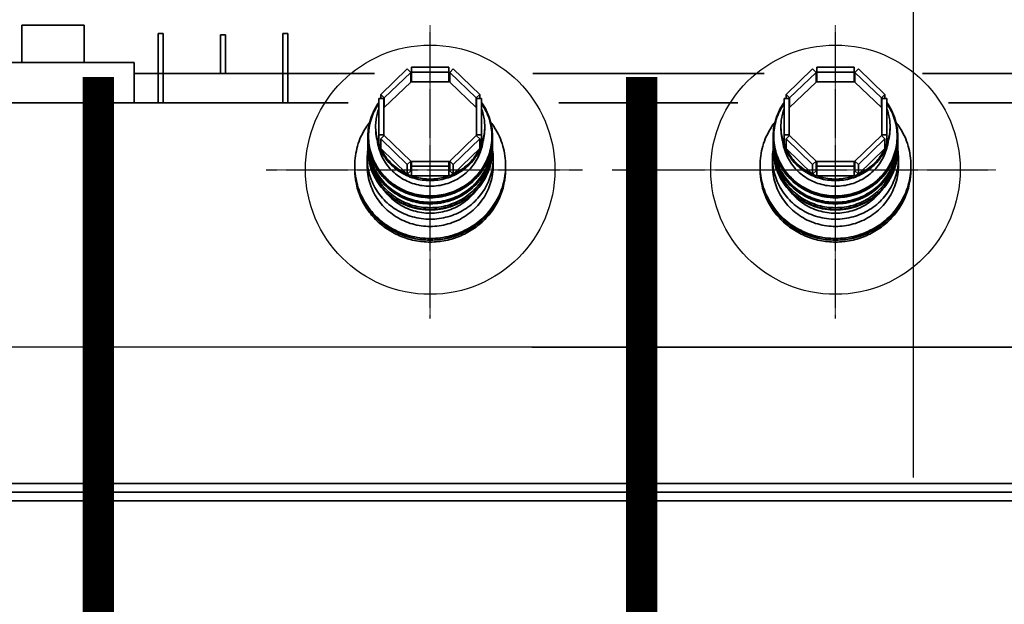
# Model space of a CAD drawing. Header units: inches. Extents: x -341304 to 31571016, y -692717 to 2132253.
# Tile 238 of 256: x 742843 to 746001, y -291343 to -289466. Entities that reach past the tile are written whole.
import ezdxf

# ---------------------------------------------------------------- set-up
doc = ezdxf.new("R2010")
doc.units = ezdxf.units.IN
doc.header["$MEASUREMENT"] = 0
for name, pattern in [('CENTER', [2, 1.25, -0.25, 0.25, -0.25]), ('CENTRE', [1.5, 0.75, -0.25, 0.25, -0.25]), ('DASHDOT', [1, 0.5, -0.25, 0, -0.25])]:
    doc.linetypes.add(name, pattern=pattern)

# ---------------------------------------------------------------- blocks, each defined once
blk = doc.blocks.new('tyyyy')
at = {"color": 230, "linetype": 'Continuous', "lineweight": 35}
for p, q in [((-1272241, 588112.2), (-1272241, 588232.2)), ((-1272241, 588232.2), (-1272041, 588232.2)), ((-1272041, 588112.2), (-1272041, 588232.2)), ((-1271803.5, 587982.4), (-1271803.5, 588205.2)), ((-1271787.5, 588205.2), (-1271803.5, 588205.2)), ((-1271787.5, 587982.4), (-1271787.5, 588205.2)), ((-1271603.5, 588077.2), (-1271603.5, 588200.5)), ((-1271587.5, 588200.5), (-1271603.5, 588200.5)), ((-1271587.5, 588077.2), (-1271587.5, 588200.5)), ((-1271403.5, 587982.4), (-1271403.5, 588205.2)), ((-1271387.5, 588205.2), (-1271403.5, 588205.2)), ((-1271387.5, 587982.4), (-1271387.5, 588205.2)), ((-1272381, 588112.2), (-1271881, 588112.2)), ((-1271881, 588112.2), (-1271881, 587982.4)), ((-1271004.8, 588091.3), (-1271089.7, 588009.4)), ((-1270993.5, 588080.4), (-1271004.8, 588091.3)), ((-1270991, 588050.3), (-1270991, 588096.8)), ((-1270871, 588096.8), (-1270991, 588096.8)), ((-1270871, 588050.3), (-1270871, 588096.8)), ((-1270857.2, 588091.3), (-1270868.5, 588080.4)), ((-1270772.3, 588009.4), (-1270857.2, 588091.3)), ((-1269704.8, 588091.3), (-1269789.7, 588009.4)), ((-1269693.5, 588080.4), (-1269704.8, 588091.3)), ((-1269691, 588050.3), (-1269691, 588096.8)), ((-1269571, 588096.8), (-1269691, 588096.8)), ((-1269571, 588050.3), (-1269571, 588096.8)), ((-1269557.2, 588091.3), (-1269568.5, 588080.4)), ((-1269472.3, 588009.4), (-1269557.2, 588091.3)), ((-1271109.7, 588077.2), (-1271881, 588077.2)), ((-1271078.4, 587998.4), (-1270993.5, 588080.4)), ((-1270993.5, 588049.3), (-1270993.5, 588080.4)), ((-1270991, 588081.4), (-1270871, 588081.4)), ((-1270868.5, 588049.3), (-1270868.5, 588080.4)), ((-1270868.5, 588080.4), (-1270783.6, 587998.4)), ((-1269859.7, 588077.2), (-1270602.3, 588077.2)), ((-1269778.4, 587998.4), (-1269693.5, 588080.4)), ((-1269693.5, 588049.3), (-1269693.5, 588080.4)), ((-1269691, 588081.4), (-1269571, 588081.4)), ((-1269568.5, 588049.3), (-1269568.5, 588080.4)), ((-1269568.5, 588080.4), (-1269483.6, 587998.4)), ((-1268609.7, 588077.2), (-1269352.3, 588077.2)), ((-1271078.4, 587967.4), (-1270993.5, 588049.3)), ((-1270991, 588050.3), (-1270871, 588050.3)), ((-1270868.5, 588049.3), (-1270783.6, 587967.4)), ((-1269778.4, 587967.4), (-1269693.5, 588049.3)), ((-1269691, 588050.3), (-1269571, 588050.3)), ((-1269568.5, 588049.3), (-1269483.6, 587967.4)), ((-1271095.4, 587849), (-1271095.4, 587996)), ((-1271079.4, 587996), (-1271095.4, 587996)), ((-1271089.7, 587996), (-1271089.7, 588009.4)), ((-1271089.7, 588009.4), (-1271078.4, 587998.4)), ((-1271079.4, 587876.7), (-1271079.4, 587996)), ((-1271078.4, 587967.4), (-1271078.4, 587998.4)), ((-1270783.6, 587998.4), (-1270772.3, 588009.4)), ((-1270783.6, 587967.4), (-1270783.6, 587998.4)), ((-1270782.6, 587876.7), (-1270782.6, 587996)), ((-1270766.6, 587996), (-1270782.6, 587996)), ((-1270772.3, 587996), (-1270772.3, 588009.4)), ((-1270766.6, 587849), (-1270766.6, 587996)), ((-1269795.4, 587849), (-1269795.4, 587996)), ((-1269779.4, 587996), (-1269795.4, 587996)), ((-1269789.7, 587996), (-1269789.7, 588009.4)), ((-1269789.7, 588009.4), (-1269778.4, 587998.4)), ((-1269779.4, 587876.7), (-1269779.4, 587996)), ((-1269778.4, 587967.4), (-1269778.4, 587998.4)), ((-1269483.6, 587998.4), (-1269472.3, 588009.4)), ((-1269483.6, 587967.4), (-1269483.6, 587998.4)), ((-1269482.6, 587876.7), (-1269482.6, 587996)), ((-1269466.6, 587996), (-1269482.6, 587996)), ((-1269472.3, 587996), (-1269472.3, 588009.4)), ((-1269466.6, 587849), (-1269466.6, 587996)), ((-1271193.7, 587982.4), (-1273386, 587982.4)), ((-1271079.4, 587968.4), (-1271078.4, 587967.4)), ((-1270783.6, 587967.4), (-1270782.6, 587968.4)), ((-1269943.7, 587982.4), (-1270518.3, 587982.4)), ((-1269779.4, 587968.4), (-1269778.4, 587967.4)), ((-1269483.6, 587967.4), (-1269482.6, 587968.4)), ((-1268693.7, 587982.4), (-1269268.3, 587982.4)), ((-1271131, 587874.1), (-1271131, 587871.5)), ((-1271095.4, 587880.1), (-1271079.4, 587880.1)), ((-1271078.4, 587877.7), (-1271089.7, 587866.8)), ((-1271089.7, 587835.7), (-1271089.7, 587866.8)), ((-1271089.7, 587866.8), (-1271004.8, 587784.8)), ((-1270993.5, 587795.7), (-1271078.4, 587877.7)), ((-1270783.6, 587877.7), (-1270868.5, 587795.7)), ((-1270857.2, 587784.8), (-1270772.3, 587866.8)), ((-1270772.3, 587866.8), (-1270783.6, 587877.7)), ((-1270782.6, 587880.1), (-1270766.6, 587880.1)), ((-1270772.3, 587835.7), (-1270772.3, 587866.8)), ((-1270731, 587874.1), (-1270731, 587871.5)), ((-1269831, 587874.1), (-1269831, 587871.5)), ((-1269795.4, 587880.1), (-1269779.4, 587880.1)), ((-1269778.4, 587877.7), (-1269789.7, 587866.8)), ((-1269789.7, 587835.7), (-1269789.7, 587866.8)), ((-1269789.7, 587866.8), (-1269704.8, 587784.8)), ((-1269693.5, 587795.7), (-1269778.4, 587877.7)), ((-1269483.6, 587877.7), (-1269568.5, 587795.7)), ((-1269557.2, 587784.8), (-1269472.3, 587866.8)), ((-1269472.3, 587866.8), (-1269483.6, 587877.7)), ((-1269482.6, 587880.1), (-1269466.6, 587880.1)), ((-1269472.3, 587835.7), (-1269472.3, 587866.8)), ((-1269431, 587874.1), (-1269431, 587871.5)), ((-1271131, 587853.9), (-1271131, 587851.9)), ((-1271095.4, 587849), (-1271089.7, 587849)), ((-1271089.7, 587835.7), (-1271004.8, 587753.7)), ((-1270857.2, 587753.7), (-1270772.3, 587835.7)), ((-1270772.3, 587849), (-1270766.6, 587849)), ((-1270731, 587853.9), (-1270731, 587851.9)), ((-1269831, 587853.9), (-1269831, 587851.9)), ((-1269795.4, 587849), (-1269789.7, 587849)), ((-1269789.7, 587835.7), (-1269704.8, 587753.7)), ((-1269557.2, 587753.7), (-1269472.3, 587835.7)), ((-1269472.3, 587849), (-1269466.6, 587849)), ((-1269431, 587853.9), (-1269431, 587851.9)), ((-1271133, 587804.2), (-1271133, 587781)), ((-1271131, 587833.6), (-1271131, 587832.2)), ((-1270731, 587833.6), (-1270731, 587832.2)), ((-1270729, 587804.2), (-1270729, 587781)), ((-1269833, 587804.2), (-1269833, 587781)), ((-1269831, 587833.6), (-1269831, 587832.2)), ((-1269431, 587833.6), (-1269431, 587832.2)), ((-1269429, 587804.2), (-1269429, 587781)), ((-1271004.8, 587784.8), (-1270993.5, 587795.7)), ((-1271004.8, 587753.7), (-1271004.8, 587784.8)), ((-1270993.5, 587764.7), (-1270993.5, 587795.7)), ((-1270991, 587748.2), (-1270991, 587794.7)), ((-1270871, 587794.7), (-1270991, 587794.7)), ((-1270991, 587779.3), (-1270871, 587779.3)), ((-1270871, 587748.2), (-1270871, 587794.7)), ((-1270868.5, 587764.7), (-1270868.5, 587795.7)), ((-1270868.5, 587795.7), (-1270857.2, 587784.8)), ((-1270857.2, 587753.7), (-1270857.2, 587784.8)), ((-1269704.8, 587784.8), (-1269693.5, 587795.7)), ((-1269704.8, 587753.7), (-1269704.8, 587784.8)), ((-1269693.5, 587764.7), (-1269693.5, 587795.7)), ((-1269691, 587748.2), (-1269691, 587794.7)), ((-1269571, 587794.7), (-1269691, 587794.7)), ((-1269691, 587779.3), (-1269571, 587779.3)), ((-1269571, 587748.2), (-1269571, 587794.7)), ((-1269568.5, 587764.7), (-1269568.5, 587795.7)), ((-1269568.5, 587795.7), (-1269557.2, 587784.8)), ((-1269557.2, 587753.7), (-1269557.2, 587784.8)), ((-1271004.8, 587753.7), (-1270993.5, 587764.7)), ((-1270991, 587748.2), (-1270871, 587748.2)), ((-1270868.5, 587764.7), (-1270857.2, 587753.7)), ((-1269704.8, 587753.7), (-1269693.5, 587764.7)), ((-1269691, 587748.2), (-1269571, 587748.2)), ((-1269568.5, 587764.7), (-1269557.2, 587753.7)), ((-1270575.8, 587197.9), (-1273386, 587200.9)), ((-1270604.6, 587197.9), (-1268953, 587197.9)), ((-1266070.3, 586761.2), (-1272443.7, 586761.2)), ((-1265985.7, 586705.2), (-1272443.7, 586705.2))]:
    blk.add_line(p, q, dxfattribs=at)
at = {"color": 230, "linetype": 'CENTER', "lineweight": 30, "ltscale": 0.8}
for p, q in [((-1270931, 587290.5), (-1270931, 588231.4)), ((-1269631, 587290.5), (-1269631, 588231.4)), ((-1271457.5, 587768), (-1270442, 587768)), ((-1270347.6, 587768), (-1269117, 587768))]:
    blk.add_line(p, q, dxfattribs=at)
at = {"color": 230, "linetype": 'CENTER', "lineweight": 35}
blk.add_line((-1265618.8, 586733.2), (-1272443.7, 586733.2), dxfattribs=at)
at = {"color": 230}
for centre in [(-1270931, 587768), (-1269631, 587768)]:
    blk.add_circle(centre, 400, dxfattribs=at)
at = {"color": 230, "linetype": 'Continuous', "lineweight": 35}
for points, start_tangent, end_tangent in [([(-1270993.5, 588064.9), (-1270991, 588065.8)], (0.938034, 0.346544), (0.943108, 0.332486)), ([(-1270871, 588065.8), (-1270868.5, 588064.9)], (0.943108, -0.332486), (0.938034, -0.346544)), ([(-1269693.5, 588064.9), (-1269691, 588065.8)], (0.938034, 0.346544), (0.943108, 0.332486)), ([(-1269571, 588065.8), (-1269568.5, 588064.9)], (0.943108, -0.332486), (0.938034, -0.346544)), ([(-1271131, 587875.1), (-1271128.3, 587905.9), (-1271120.2, 587936.8), (-1271106.9, 587966.1), (-1271095.9, 587983.5)], (0.005581, 0.999984), (0.578931, 0.815377)), ([(-1271128.8, 587874.9), (-1271126.8, 587902.1), (-1271120.8, 587928.7), (-1271110.9, 587954.3), (-1271097.4, 587978.2), (-1271095.6, 587980.9)], (0, 1), (0.567969, 0.82305)), ([(-1271106, 587907), (-1271104.8, 587926.7), (-1271101.3, 587946.1), (-1271095.4, 587965)], (0, 1), (0.353463, 0.935448)), ([(-1270766.6, 587965), (-1270760.7, 587946.1), (-1270757.2, 587926.7), (-1270756, 587907)], (0.353463, -0.935448), (0, -1)), ([(-1270766.4, 587980.9), (-1270764.6, 587978.2), (-1270751.1, 587954.3), (-1270741.2, 587928.7), (-1270735.2, 587902.1), (-1270733.2, 587874.9)], (0.567969, -0.82305), (0, -1)), ([(-1270766.1, 587983.5), (-1270755.1, 587966), (-1270741.8, 587936.8), (-1270733.7, 587905.9), (-1270731, 587875.1)], (0.578934, -0.815374), (0.005581, -0.999984)), ([(-1269831, 587875.1), (-1269828.3, 587905.9), (-1269820.2, 587936.8), (-1269806.9, 587966.1), (-1269795.9, 587983.5)], (0.005581, 0.999984), (0.578931, 0.815377)), ([(-1269828.8, 587874.9), (-1269826.8, 587902.1), (-1269820.8, 587928.7), (-1269810.9, 587954.3), (-1269797.4, 587978.2), (-1269795.6, 587980.9)], (0, 1), (0.567969, 0.82305)), ([(-1269806, 587907), (-1269804.8, 587926.7), (-1269801.3, 587946.1), (-1269795.4, 587965)], (0, 1), (0.353463, 0.935448)), ([(-1269466.6, 587965), (-1269460.7, 587946.1), (-1269457.2, 587926.7), (-1269456, 587907)], (0.353463, -0.935448), (0, -1)), ([(-1269466.4, 587980.9), (-1269464.6, 587978.2), (-1269451.1, 587954.3), (-1269441.2, 587928.7), (-1269435.2, 587902.1), (-1269433.2, 587874.9)], (0.567969, -0.82305), (0, -1)), ([(-1269466.1, 587983.5), (-1269455.1, 587966), (-1269441.8, 587936.8), (-1269433.7, 587905.9), (-1269431, 587875.1)], (0.578934, -0.815374), (0.005581, -0.999984)), ([(-1271173, 587781), (-1271170.7, 587812.8), (-1271164, 587844), (-1271153, 587874.1), (-1271137.8, 587902.4), (-1271124.8, 587921)], (0, 1), (0.612418, 0.790534)), ([(-1271106, 587907), (-1271105.9, 587901.8)], (0, -1), (0.031667, -0.999498)), ([(-1271106, 587901.8), (-1271104, 587876.6), (-1271098.2, 587852)], (0, -1), (0.304225, -0.9526)), ([(-1271105.9, 587901.8), (-1271104.8, 587887.3), (-1271101.3, 587867.9), (-1271095.4, 587849)], (0.031667, -0.999498), (0.353463, -0.935448)), ([(-1270766.6, 587849), (-1270760.7, 587867.9), (-1270757.2, 587887.3), (-1270756.1, 587901.8)], (0.353463, 0.935448), (0.031667, 0.999498)), ([(-1270763.8, 587852), (-1270758, 587876.6), (-1270756, 587901.8)], (0.304225, 0.9526), (0, 1)), ([(-1270756.1, 587901.8), (-1270756, 587907)], (0.031667, 0.999498), (0, 1)), ([(-1270737.2, 587921), (-1270724.2, 587902.4), (-1270709, 587874.1), (-1270698, 587844), (-1270691.3, 587812.8), (-1270689, 587781)], (0.612416, -0.790535), (0, -1)), ([(-1269873, 587781), (-1269870.7, 587812.8), (-1269864, 587844), (-1269853, 587874.1), (-1269837.8, 587902.4), (-1269824.8, 587921)], (0, 1), (0.612418, 0.790534)), ([(-1269806, 587907), (-1269805.9, 587901.8)], (0, -1), (0.031667, -0.999498)), ([(-1269806, 587901.8), (-1269804, 587876.6), (-1269798.2, 587852)], (0, -1), (0.304225, -0.9526)), ([(-1269805.9, 587901.8), (-1269804.8, 587887.3), (-1269801.3, 587867.9), (-1269795.4, 587849)], (0.031667, -0.999498), (0.353463, -0.935448)), ([(-1269466.6, 587849), (-1269460.7, 587867.9), (-1269457.2, 587887.3), (-1269456.1, 587901.8)], (0.353463, 0.935448), (0.031667, 0.999498)), ([(-1269463.8, 587852), (-1269458, 587876.6), (-1269456, 587901.8)], (0.304225, 0.9526), (0, 1)), ([(-1269456.1, 587901.8), (-1269456, 587907)], (0.031667, 0.999498), (0, 1)), ([(-1269437.2, 587921), (-1269424.2, 587902.4), (-1269409, 587874.1), (-1269398, 587844), (-1269391.3, 587812.8), (-1269389, 587781)], (0.612416, -0.790535), (0, -1)), ([(-1271131, 587874.1), (-1271131, 587875.1)], (0, 1), (0.005581, 0.999984)), ([(-1271131, 587874.1), (-1271131, 587871.5)], (0, -1), (0.013566, -0.999908)), ([(-1270731, 587871.5), (-1270733.7, 587839.7), (-1270741.8, 587808.8), (-1270755.1, 587779.5), (-1270773.1, 587752.8), (-1270795.5, 587729.2), (-1270821.6, 587709.6), (-1270850.7, 587694.4), (-1270881.9, 587684), (-1270914.5, 587678.7), (-1270947.6, 587678.7), (-1270980.2, 587684), (-1271011.4, 587694.4), (-1271040.5, 587709.6), (-1271066.5, 587729.3), (-1271088.9, 587752.8), (-1271106.9, 587779.5), (-1271120.2, 587808.8), (-1271128.3, 587839.7), (-1271131, 587871.5)], (0, -1), (0, 1)), ([(-1271131, 587871.5), (-1271129, 587844), (-1271122.9, 587817.1), (-1271112.9, 587791.3), (-1271099.3, 587767.1), (-1271082.2, 587745), (-1271062, 587725.5), (-1271039.1, 587709), (-1271014.1, 587695.8), (-1270987.3, 587686.2), (-1270959.5, 587680.3), (-1270931, 587678.4), (-1270902.5, 587680.3), (-1270874.7, 587686.2), (-1270847.9, 587695.8), (-1270822.9, 587709), (-1270800, 587725.5), (-1270779.9, 587745), (-1270762.8, 587767.1), (-1270749.1, 587791.3), (-1270739.1, 587817.1), (-1270733, 587844), (-1270731, 587871.5)], (0, -1), (0, 1)), ([(-1271131, 587871.5), (-1271130, 587855.2)], (0.013566, -0.999908), (0.100873, -0.994899)), ([(-1271128.8, 587874.9), (-1271126.8, 587847.7), (-1271120.8, 587821.1), (-1271110.9, 587795.6), (-1271097.4, 587771.6), (-1271080.5, 587749.8), (-1271060.5, 587730.6), (-1271037.9, 587714.2), (-1271013.2, 587701.2), (-1270986.7, 587691.6), (-1270959.1, 587685.8), (-1270931, 587683.9), (-1270902.9, 587685.8), (-1270875.3, 587691.6), (-1270848.8, 587701.2), (-1270824.1, 587714.2), (-1270801.5, 587730.6), (-1270781.5, 587749.8), (-1270764.6, 587771.6), (-1270751.1, 587795.6), (-1270741.2, 587821.1), (-1270735.2, 587847.7), (-1270733.2, 587874.9)], (0, -1), (0, 1)), ([(-1270732, 587855.2), (-1270731, 587871.5)], (0.100827, 0.994904), (0.013566, 0.999908)), ([(-1270731, 587875.1), (-1270731, 587874.1)], (0.005581, -0.999984), (0, -1)), ([(-1270731, 587871.5), (-1270731, 587874.1)], (0.013566, 0.999908), (0, 1)), ([(-1269831, 587874.1), (-1269831, 587875.1)], (0, 1), (0.005581, 0.999984)), ([(-1269831, 587874.1), (-1269831, 587871.5)], (0, -1), (0.013566, -0.999908)), ([(-1269431, 587871.5), (-1269433.7, 587839.7), (-1269441.8, 587808.8), (-1269455.1, 587779.5), (-1269473.1, 587752.8), (-1269495.5, 587729.2), (-1269521.6, 587709.6), (-1269550.7, 587694.4), (-1269581.9, 587684), (-1269614.5, 587678.7), (-1269647.6, 587678.7), (-1269680.2, 587684), (-1269711.4, 587694.4), (-1269740.5, 587709.6), (-1269766.5, 587729.3), (-1269788.9, 587752.8), (-1269806.9, 587779.5), (-1269820.2, 587808.8), (-1269828.3, 587839.7), (-1269831, 587871.5)], (0, -1), (0, 1)), ([(-1269831, 587871.5), (-1269829, 587844), (-1269822.9, 587817.1), (-1269812.9, 587791.3), (-1269799.3, 587767.1), (-1269782.2, 587745), (-1269762, 587725.5), (-1269739.1, 587709), (-1269714.1, 587695.8), (-1269687.3, 587686.2), (-1269659.5, 587680.3), (-1269631, 587678.4), (-1269602.5, 587680.3), (-1269574.7, 587686.2), (-1269547.9, 587695.8), (-1269522.9, 587709), (-1269500, 587725.5), (-1269479.9, 587745), (-1269462.8, 587767.1), (-1269449.1, 587791.3), (-1269439.1, 587817.1), (-1269433, 587844), (-1269431, 587871.5)], (0, -1), (0, 1)), ([(-1269831, 587871.5), (-1269830, 587855.2)], (0.013566, -0.999908), (0.100873, -0.994899)), ([(-1269828.8, 587874.9), (-1269826.8, 587847.7), (-1269820.8, 587821.1), (-1269810.9, 587795.6), (-1269797.4, 587771.6), (-1269780.5, 587749.8), (-1269760.5, 587730.6), (-1269737.9, 587714.2), (-1269713.2, 587701.2), (-1269686.7, 587691.6), (-1269659.1, 587685.8), (-1269631, 587683.9), (-1269602.9, 587685.8), (-1269575.3, 587691.6), (-1269548.8, 587701.2), (-1269524.1, 587714.2), (-1269501.5, 587730.6), (-1269481.5, 587749.8), (-1269464.6, 587771.6), (-1269451.1, 587795.6), (-1269441.2, 587821.1), (-1269435.2, 587847.7), (-1269433.2, 587874.9)], (0, -1), (0, 1)), ([(-1269432, 587855.2), (-1269431, 587871.5)], (0.100827, 0.994904), (0.013566, 0.999908)), ([(-1269431, 587875.1), (-1269431, 587874.1)], (0.005581, -0.999984), (0, -1)), ([(-1269431, 587871.5), (-1269431, 587874.1)], (0.013566, 0.999908), (0, 1)), ([(-1271131, 587854.8), (-1271130.8, 587862.7)], (0.004868, 0.999988), (0.047504, 0.998871)), ([(-1271131, 587853.9), (-1271131, 587854.8)], (0, 1), (0.004868, 0.999988)), ([(-1271131, 587853.9), (-1271131, 587851.9)], (0, -1), (0.010668, -0.999943)), ([(-1270731, 587851.9), (-1270733.7, 587820), (-1270741.8, 587789.1), (-1270755.1, 587759.8), (-1270773.1, 587733.1), (-1270795.5, 587709.6), (-1270821.6, 587689.9), (-1270850.7, 587674.7), (-1270881.9, 587664.3), (-1270914.5, 587659.1), (-1270947.6, 587659.1), (-1270980.2, 587664.3), (-1271011.4, 587674.7), (-1271040.5, 587690), (-1271066.5, 587709.6), (-1271088.9, 587733.1), (-1271106.9, 587759.9), (-1271120.2, 587789.1), (-1271128.3, 587820.1), (-1271131, 587851.9)], (0, -1), (0, 1)), ([(-1271131, 587851.9), (-1271130.4, 587839)], (0.010668, -0.999943), (0.079394, -0.996843)), ([(-1271131, 587851.9), (-1271129, 587824.4), (-1271122.9, 587797.4), (-1271112.9, 587771.6), (-1271099.3, 587747.4), (-1271082.2, 587725.4), (-1271062, 587705.9), (-1271039.1, 587689.3), (-1271014.1, 587676.1), (-1270987.3, 587666.5), (-1270959.5, 587660.6), (-1270931, 587658.7), (-1270902.5, 587660.6), (-1270874.7, 587666.5), (-1270847.9, 587676.1), (-1270822.9, 587689.3), (-1270800, 587705.9), (-1270779.9, 587725.4), (-1270762.8, 587747.4), (-1270749.1, 587771.6), (-1270739.1, 587797.4), (-1270733, 587824.4), (-1270731, 587851.9)], (0, -1), (0, 1)), ([(-1271131, 587833.6), (-1271130.8, 587842.8)], (0, 1), (0.049097, 0.998794)), ([(-1271130.4, 587839), (-1271129, 587826.4), (-1271128.8, 587825.3)], (0.079394, -0.996843), (0.15289, -0.988243)), ([(-1271130, 587855.2), (-1271129, 587846.6), (-1271128.9, 587845.9)], (0.100873, -0.994899), (0.151091, -0.98852)), ([(-1271128.9, 587845.9), (-1271122.9, 587819.6), (-1271112.9, 587793.8), (-1271099.3, 587769.6), (-1271082.2, 587747.6), (-1271062, 587728.1), (-1271039.1, 587711.6), (-1271014.1, 587698.3), (-1270987.3, 587688.7), (-1270959.5, 587682.9), (-1270931, 587680.9), (-1270902.5, 587682.9), (-1270874.7, 587688.7), (-1270847.9, 587698.3), (-1270822.9, 587711.6), (-1270800, 587728.1), (-1270779.9, 587747.6), (-1270762.8, 587769.6), (-1270749.1, 587793.8), (-1270739.1, 587819.6), (-1270733.1, 587845.9)], (0.151091, -0.98852), (0.151097, 0.988519)), ([(-1271128.3, 587837.9), (-1271127, 587827.4), (-1271121, 587800.7), (-1271111.2, 587775.1), (-1271097.6, 587751.2), (-1271080.7, 587729.3), (-1271060.7, 587710), (-1271038.1, 587693.7), (-1271013.3, 587680.6), (-1270986.8, 587671), (-1270959.2, 587665.2), (-1270931, 587663.3), (-1270902.8, 587665.2), (-1270875.2, 587671), (-1270848.7, 587680.6), (-1270823.9, 587693.7), (-1270801.3, 587710), (-1270781.3, 587729.3), (-1270764.4, 587751.2), (-1270750.8, 587775.1), (-1270741, 587800.7), (-1270735, 587827.4), (-1270733.7, 587837.9)], (0.090144, -0.995929), (0.090148, 0.995928)), ([(-1271100.1, 587858.9), (-1271099.6, 587855), (-1271093.9, 587831), (-1271084.6, 587808.1), (-1271071.9, 587786.8), (-1271056, 587767.6), (-1271037.3, 587750.8), (-1271016.2, 587737), (-1270993.3, 587726.3), (-1270968.9, 587719), (-1270943.7, 587715.4), (-1270918.3, 587715.4), (-1270893.1, 587719), (-1270868.7, 587726.3), (-1270845.8, 587737), (-1270824.7, 587750.8), (-1270806, 587767.6), (-1270790.2, 587786.8), (-1270777.4, 587808.1), (-1270768.1, 587831), (-1270762.4, 587855), (-1270761.9, 587858.9)], (0.129491, -0.991581), (0.129491, 0.991581)), ([(-1271098.2, 587852), (-1271097, 587848.4)], (0.304225, -0.9526), (0.326104, -0.945334)), ([(-1271097, 587848.4), (-1271091.7, 587834.9)], (0.326104, -0.945334), (0.407764, -0.913088)), ([(-1271095.4, 587849), (-1271092.7, 587842.3), (-1271089.7, 587835.7)], (0.353463, -0.935448), (0.433928, -0.900948)), ([(-1271089.7, 587835.7), (-1271077.8, 587815), (-1271063.1, 587796.1), (-1271045.8, 587779.4), (-1271026.2, 587765.2), (-1271004.8, 587753.7)], (0.433928, -0.900948), (0.912136, -0.409888)), ([(-1270857.2, 587753.7), (-1270835.8, 587765.2), (-1270816.2, 587779.4), (-1270798.9, 587796.1), (-1270784.2, 587815), (-1270772.3, 587835.7)], (0.912136, 0.409888), (0.433928, 0.900948)), ([(-1270772.3, 587835.7), (-1270769.3, 587842.3), (-1270766.6, 587849)], (0.433928, 0.900948), (0.353463, 0.935448)), ([(-1270770.3, 587834.9), (-1270765, 587848.4)], (0.407764, 0.913088), (0.326104, 0.945334)), ([(-1270765, 587848.4), (-1270763.8, 587852)], (0.326104, 0.945334), (0.304225, 0.9526)), ([(-1270733.2, 587825.3), (-1270733, 587826.4), (-1270731.6, 587839)], (0.152896, 0.988242), (0.079358, 0.996846)), ([(-1270733.1, 587845.9), (-1270733, 587846.6), (-1270732, 587855.2)], (0.151097, 0.988519), (0.100827, 0.994904)), ([(-1270731.6, 587839), (-1270731, 587851.9)], (0.079358, 0.996846), (0.010668, 0.999943)), ([(-1270731.2, 587862.7), (-1270731, 587854.8)], (0.047507, -0.998871), (0.004868, -0.999988)), ([(-1270731.2, 587842.8), (-1270731, 587833.6)], (0.049101, -0.998794), (0, -1)), ([(-1270731, 587854.8), (-1270731, 587853.9)], (0.004868, -0.999988), (0, -1)), ([(-1270731, 587851.9), (-1270731, 587853.9)], (0.010668, 0.999943), (0, 1)), ([(-1269831, 587854.8), (-1269830.8, 587862.7)], (0.004868, 0.999988), (0.047504, 0.998871)), ([(-1269831, 587853.9), (-1269831, 587854.8)], (0, 1), (0.004868, 0.999988)), ([(-1269831, 587853.9), (-1269831, 587851.9)], (0, -1), (0.010668, -0.999943)), ([(-1269431, 587851.9), (-1269433.7, 587820), (-1269441.8, 587789.1), (-1269455.1, 587759.8), (-1269473.1, 587733.1), (-1269495.5, 587709.6), (-1269521.6, 587689.9), (-1269550.7, 587674.7), (-1269581.9, 587664.3), (-1269614.5, 587659.1), (-1269647.6, 587659.1), (-1269680.2, 587664.3), (-1269711.4, 587674.7), (-1269740.5, 587690), (-1269766.5, 587709.6), (-1269788.9, 587733.1), (-1269806.9, 587759.9), (-1269820.2, 587789.1), (-1269828.3, 587820.1), (-1269831, 587851.9)], (0, -1), (0, 1)), ([(-1269831, 587851.9), (-1269830.4, 587839)], (0.010668, -0.999943), (0.079394, -0.996843)), ([(-1269831, 587851.9), (-1269829, 587824.4), (-1269822.9, 587797.4), (-1269812.9, 587771.6), (-1269799.3, 587747.4), (-1269782.2, 587725.4), (-1269762, 587705.9), (-1269739.1, 587689.3), (-1269714.1, 587676.1), (-1269687.3, 587666.5), (-1269659.5, 587660.6), (-1269631, 587658.7), (-1269602.5, 587660.6), (-1269574.7, 587666.5), (-1269547.9, 587676.1), (-1269522.9, 587689.3), (-1269500, 587705.9), (-1269479.9, 587725.4), (-1269462.8, 587747.4), (-1269449.1, 587771.6), (-1269439.1, 587797.4), (-1269433, 587824.4), (-1269431, 587851.9)], (0, -1), (0, 1)), ([(-1269831, 587833.6), (-1269830.8, 587842.8)], (0, 1), (0.049097, 0.998794)), ([(-1269830.4, 587839), (-1269829, 587826.4), (-1269828.8, 587825.3)], (0.079394, -0.996843), (0.15289, -0.988243)), ([(-1269830, 587855.2), (-1269829, 587846.6), (-1269828.9, 587845.9)], (0.100873, -0.994899), (0.151091, -0.98852)), ([(-1269828.9, 587845.9), (-1269822.9, 587819.6), (-1269812.9, 587793.8), (-1269799.3, 587769.6), (-1269782.2, 587747.6), (-1269762, 587728.1), (-1269739.1, 587711.6), (-1269714.1, 587698.3), (-1269687.3, 587688.7), (-1269659.5, 587682.9), (-1269631, 587680.9), (-1269602.5, 587682.9), (-1269574.7, 587688.7), (-1269547.9, 587698.3), (-1269522.9, 587711.6), (-1269500, 587728.1), (-1269479.9, 587747.6), (-1269462.8, 587769.6), (-1269449.1, 587793.8), (-1269439.1, 587819.6), (-1269433.1, 587845.9)], (0.151091, -0.98852), (0.151097, 0.988519)), ([(-1269828.3, 587837.9), (-1269827, 587827.4), (-1269821, 587800.7), (-1269811.2, 587775.1), (-1269797.6, 587751.2), (-1269780.7, 587729.3), (-1269760.7, 587710), (-1269738.1, 587693.7), (-1269713.3, 587680.6), (-1269686.8, 587671), (-1269659.2, 587665.2), (-1269631, 587663.3), (-1269602.8, 587665.2), (-1269575.2, 587671), (-1269548.7, 587680.6), (-1269523.9, 587693.7), (-1269501.3, 587710), (-1269481.3, 587729.3), (-1269464.4, 587751.2), (-1269450.8, 587775.1), (-1269441, 587800.7), (-1269435, 587827.4), (-1269433.7, 587837.9)], (0.090144, -0.995929), (0.090148, 0.995928)), ([(-1269800.1, 587858.9), (-1269799.6, 587855), (-1269793.9, 587831), (-1269784.6, 587808.1), (-1269771.9, 587786.8), (-1269756, 587767.6), (-1269737.3, 587750.8), (-1269716.2, 587737), (-1269693.3, 587726.3), (-1269668.9, 587719), (-1269643.7, 587715.4), (-1269618.3, 587715.4), (-1269593.1, 587719), (-1269568.7, 587726.3), (-1269545.8, 587737), (-1269524.7, 587750.8), (-1269506, 587767.6), (-1269490.2, 587786.8), (-1269477.4, 587808.1), (-1269468.1, 587831), (-1269462.4, 587855), (-1269461.9, 587858.9)], (0.129491, -0.991581), (0.129491, 0.991581)), ([(-1269798.2, 587852), (-1269797, 587848.4)], (0.304225, -0.9526), (0.326104, -0.945334)), ([(-1269797, 587848.4), (-1269791.7, 587834.9)], (0.326104, -0.945334), (0.407764, -0.913088)), ([(-1269795.4, 587849), (-1269792.7, 587842.3), (-1269789.7, 587835.7)], (0.353463, -0.935448), (0.433928, -0.900948)), ([(-1269789.7, 587835.7), (-1269777.8, 587815), (-1269763.1, 587796.1), (-1269745.8, 587779.4), (-1269726.2, 587765.2), (-1269704.8, 587753.7)], (0.433928, -0.900948), (0.912136, -0.409888)), ([(-1269557.2, 587753.7), (-1269535.8, 587765.2), (-1269516.2, 587779.4), (-1269498.9, 587796.1), (-1269484.2, 587815), (-1269472.3, 587835.7)], (0.912136, 0.409888), (0.433928, 0.900948)), ([(-1269472.3, 587835.7), (-1269469.3, 587842.3), (-1269466.6, 587849)], (0.433928, 0.900948), (0.353463, 0.935448)), ([(-1269470.3, 587834.9), (-1269465, 587848.4)], (0.407764, 0.913088), (0.326104, 0.945334)), ([(-1269465, 587848.4), (-1269463.8, 587852)], (0.326104, 0.945334), (0.304225, 0.9526)), ([(-1269433.2, 587825.3), (-1269433, 587826.4), (-1269431.6, 587839)], (0.152896, 0.988242), (0.079358, 0.996846)), ([(-1269433.1, 587845.9), (-1269433, 587846.6), (-1269432, 587855.2)], (0.151097, 0.988519), (0.100827, 0.994904)), ([(-1269431.6, 587839), (-1269431, 587851.9)], (0.079358, 0.996846), (0.010668, 0.999943)), ([(-1269431.2, 587862.7), (-1269431, 587854.8)], (0.047507, -0.998871), (0.004868, -0.999988)), ([(-1269431.2, 587842.8), (-1269431, 587833.6)], (0.049101, -0.998794), (0, -1)), ([(-1269431, 587854.8), (-1269431, 587853.9)], (0.004868, -0.999988), (0, -1)), ([(-1269431, 587851.9), (-1269431, 587853.9)], (0.010668, 0.999943), (0, 1)), ([(-1271133, 587804.2), (-1271131, 587831.8)], (0, 1), (0.145867, 0.989304)), ([(-1271133, 587804.2), (-1271131.6, 587781)], (0, -1), (0.122981, -0.992409)), ([(-1271131, 587833.6), (-1271131, 587832.2)], (0, -1), (0.007416, -0.999972)), ([(-1270731, 587832.2), (-1270733.7, 587800.4), (-1270741.8, 587769.4), (-1270755.1, 587740.2), (-1270773.1, 587713.4), (-1270795.5, 587689.9), (-1270821.6, 587670.3), (-1270850.7, 587655), (-1270881.9, 587644.7), (-1270914.5, 587639.4), (-1270947.6, 587639.4), (-1270980.2, 587644.7), (-1271011.4, 587655.1), (-1271040.5, 587670.3), (-1271066.5, 587689.9), (-1271088.9, 587713.4), (-1271106.9, 587740.2), (-1271120.2, 587769.4), (-1271128.3, 587800.4), (-1271131, 587832.2)], (0, -1), (0, 1)), ([(-1271131, 587832.2), (-1271130.7, 587823.3)], (0.007416, -0.999972), (0.055235, -0.998473)), ([(-1271131, 587832.2), (-1271129, 587804.7), (-1271122.9, 587777.8), (-1271112.9, 587751.9), (-1271099.3, 587727.8), (-1271082.2, 587705.7), (-1271062, 587686.2), (-1271039.1, 587669.7), (-1271014.1, 587656.5), (-1270987.3, 587646.8), (-1270959.5, 587641), (-1270931, 587639), (-1270902.5, 587641), (-1270874.7, 587646.8), (-1270847.9, 587656.5), (-1270822.9, 587669.7), (-1270800, 587686.2), (-1270779.9, 587705.7), (-1270762.8, 587727.8), (-1270749.1, 587751.9), (-1270739.1, 587777.8), (-1270733, 587804.7), (-1270731, 587832.2)], (0, -1), (0, 1)), ([(-1271130.7, 587823.3), (-1271129, 587806.1), (-1271128.7, 587804.6)], (0.055235, -0.998473), (0.154908, -0.987929)), ([(-1271128.8, 587825.3), (-1271123, 587799.8)], (0.15289, -0.988243), (0.288798, -0.95739)), ([(-1271128.7, 587804.6), (-1271124.3, 587783.8)], (0.154908, -0.987929), (0.265902, -0.964)), ([(-1271091.7, 587834.9), (-1271088.7, 587828.5), (-1271075.6, 587806.6), (-1271059.3, 587786.8), (-1271040.1, 587769.7), (-1271018.5, 587755.4), (-1270994.9, 587744.5), (-1270969.9, 587737), (-1270944.1, 587733.3), (-1270917.9, 587733.3), (-1270892.1, 587737), (-1270867.1, 587744.5), (-1270843.5, 587755.4), (-1270821.9, 587769.7), (-1270802.7, 587786.8), (-1270786.4, 587806.6), (-1270773.3, 587828.5), (-1270770.3, 587834.9)], (0.407764, -0.913088), (0.407764, 0.913088)), ([(-1270739, 587799.8), (-1270733.2, 587825.3)], (0.288726, 0.957412), (0.152896, 0.988242)), ([(-1270737.7, 587783.9), (-1270733.3, 587804.6)], (0.265848, 0.964015), (0.154914, 0.987928)), ([(-1270733.3, 587804.6), (-1270733, 587806.1), (-1270731.3, 587823.3)], (0.154914, 0.987928), (0.05521, 0.998475)), ([(-1270731.3, 587823.3), (-1270731, 587832.2)], (0.05521, 0.998475), (0.007416, 0.999972)), ([(-1270731, 587832.2), (-1270731, 587833.6)], (0.007416, 0.999972), (0, 1)), ([(-1270731, 587831.8), (-1270729, 587804.2)], (0.145867, -0.989304), (0, -1)), ([(-1270730.4, 587781), (-1270729, 587804.2)], (0.122981, 0.992409), (0, 1)), ([(-1269833, 587804.2), (-1269831, 587831.8)], (0, 1), (0.145867, 0.989304)), ([(-1269833, 587804.2), (-1269831.6, 587781)], (0, -1), (0.122981, -0.992409)), ([(-1269831, 587833.6), (-1269831, 587832.2)], (0, -1), (0.007416, -0.999972)), ([(-1269431, 587832.2), (-1269433.7, 587800.4), (-1269441.8, 587769.4), (-1269455.1, 587740.2), (-1269473.1, 587713.4), (-1269495.5, 587689.9), (-1269521.6, 587670.3), (-1269550.7, 587655), (-1269581.9, 587644.7), (-1269614.5, 587639.4), (-1269647.6, 587639.4), (-1269680.2, 587644.7), (-1269711.4, 587655.1), (-1269740.5, 587670.3), (-1269766.5, 587689.9), (-1269788.9, 587713.4), (-1269806.9, 587740.2), (-1269820.2, 587769.4), (-1269828.3, 587800.4), (-1269831, 587832.2)], (0, -1), (0, 1)), ([(-1269831, 587832.2), (-1269830.7, 587823.3)], (0.007416, -0.999972), (0.055235, -0.998473)), ([(-1269831, 587832.2), (-1269829, 587804.7), (-1269822.9, 587777.8), (-1269812.9, 587751.9), (-1269799.3, 587727.8), (-1269782.2, 587705.7), (-1269762, 587686.2), (-1269739.1, 587669.7), (-1269714.1, 587656.5), (-1269687.3, 587646.8), (-1269659.5, 587641), (-1269631, 587639), (-1269602.5, 587641), (-1269574.7, 587646.8), (-1269547.9, 587656.5), (-1269522.9, 587669.7), (-1269500, 587686.2), (-1269479.9, 587705.7), (-1269462.8, 587727.8), (-1269449.1, 587751.9), (-1269439.1, 587777.8), (-1269433, 587804.7), (-1269431, 587832.2)], (0, -1), (0, 1)), ([(-1269830.7, 587823.3), (-1269829, 587806.1), (-1269828.7, 587804.6)], (0.055235, -0.998473), (0.154908, -0.987929)), ([(-1269828.8, 587825.3), (-1269823, 587799.8)], (0.15289, -0.988243), (0.288798, -0.95739)), ([(-1269828.7, 587804.6), (-1269824.3, 587783.8)], (0.154908, -0.987929), (0.265902, -0.964)), ([(-1269791.7, 587834.9), (-1269788.7, 587828.5), (-1269775.6, 587806.6), (-1269759.3, 587786.8), (-1269740.1, 587769.7), (-1269718.5, 587755.4), (-1269694.9, 587744.5), (-1269669.9, 587737), (-1269644.1, 587733.3), (-1269617.9, 587733.3), (-1269592.1, 587737), (-1269567.1, 587744.5), (-1269543.5, 587755.4), (-1269521.9, 587769.7), (-1269502.7, 587786.8), (-1269486.4, 587806.6), (-1269473.3, 587828.5), (-1269470.3, 587834.9)], (0.407764, -0.913088), (0.407764, 0.913088)), ([(-1269439, 587799.8), (-1269433.2, 587825.3)], (0.288726, 0.957412), (0.152896, 0.988242)), ([(-1269437.7, 587783.9), (-1269433.3, 587804.6)], (0.265848, 0.964015), (0.154914, 0.987928)), ([(-1269433.3, 587804.6), (-1269433, 587806.1), (-1269431.3, 587823.3)], (0.154914, 0.987928), (0.05521, 0.998475)), ([(-1269431.3, 587823.3), (-1269431, 587832.2)], (0.05521, 0.998475), (0.007416, 0.999972)), ([(-1269431, 587832.2), (-1269431, 587833.6)], (0.007416, 0.999972), (0, 1)), ([(-1269431, 587831.8), (-1269429, 587804.2)], (0.145867, -0.989304), (0, -1)), ([(-1269430.4, 587781), (-1269429, 587804.2)], (0.122981, 0.992409), (0, 1)), ([(-1271173, 587781), (-1271172.9, 587775.8)], (0, -1), (0.022892, -0.999738)), ([(-1271173, 587775.8), (-1271172.9, 587769.6)], (0, -1), (0.027468, -0.999623)), ([(-1271172.9, 587775.8), (-1271170.7, 587749.1), (-1271164, 587717.9), (-1271153, 587687.8), (-1271137.8, 587659.5), (-1271118.7, 587633.4), (-1271096.2, 587610.1), (-1271070.6, 587590), (-1271042.3, 587573.4), (-1271012, 587560.7), (-1270980.2, 587552.1), (-1270947.5, 587547.7), (-1270914.5, 587547.7), (-1270881.8, 587552.1), (-1270850, 587560.7), (-1270819.7, 587573.4), (-1270791.4, 587590), (-1270765.8, 587610.1), (-1270743.3, 587633.4), (-1270724.2, 587659.5), (-1270709, 587687.8), (-1270698, 587717.9), (-1270691.3, 587749.1), (-1270689.1, 587775.8)], (0.022892, -0.999738), (0.022892, 0.999738)), ([(-1271133, 587781), (-1271130.9, 587753.2), (-1271124.8, 587726), (-1271114.7, 587699.9), (-1271100.9, 587675.5), (-1271083.7, 587653.2), (-1271063.3, 587633.5), (-1271040.2, 587616.8), (-1271014.9, 587603.5), (-1270987.9, 587593.7), (-1270959.7, 587587.8), (-1270931, 587585.8), (-1270902.3, 587587.8), (-1270874.1, 587593.7), (-1270847.1, 587603.5), (-1270821.8, 587616.8), (-1270798.7, 587633.5), (-1270778.3, 587653.2), (-1270761.1, 587675.5), (-1270747.3, 587699.9), (-1270737.2, 587726), (-1270731.1, 587753.2), (-1270729, 587781)], (0, -1), (0, 1)), ([(-1271131.6, 587781), (-1271130.9, 587776.5), (-1271124.8, 587749.3), (-1271114.7, 587723.2), (-1271100.9, 587698.8), (-1271083.7, 587676.5), (-1271063.3, 587656.8), (-1271040.2, 587640.1), (-1271014.9, 587626.8), (-1270987.9, 587617), (-1270959.7, 587611.1), (-1270931, 587609.1), (-1270902.3, 587611.1), (-1270874.1, 587617), (-1270847.1, 587626.8), (-1270821.8, 587640.1), (-1270798.7, 587656.8), (-1270778.3, 587676.5), (-1270761.1, 587698.8), (-1270747.3, 587723.2), (-1270737.2, 587749.3), (-1270731.1, 587776.5), (-1270730.4, 587781)], (0.122981, -0.992409), (0.122981, 0.992409)), ([(-1271124.3, 587783.8), (-1271122.9, 587779.2), (-1271122.5, 587777.7)], (0.265902, -0.964), (0.298428, -0.954432)), ([(-1271123.4, 587799.7), (-1271118.9, 587781.9), (-1271109.2, 587756.6), (-1271095.8, 587732.9), (-1271079, 587711.3), (-1271059.3, 587692.2), (-1271036.9, 587676), (-1271012.4, 587663.1), (-1270986.2, 587653.6), (-1270958.9, 587647.9), (-1270931, 587646), (-1270903.1, 587647.9), (-1270875.8, 587653.6), (-1270849.6, 587663.1), (-1270825.1, 587676), (-1270802.7, 587692.2), (-1270783, 587711.3), (-1270766.2, 587732.9), (-1270752.8, 587756.6), (-1270743.1, 587781.9), (-1270738.6, 587799.7)], (0.193777, -0.981046), (0.193701, 0.981061)), ([(-1271123, 587799.8), (-1271122.9, 587799.3)], (0.288798, -0.95739), (0.291489, -0.956574)), ([(-1271122.9, 587799.3), (-1271112.9, 587773.6), (-1271099.3, 587749.4), (-1271082.2, 587727.4), (-1271062, 587707.9), (-1271039.1, 587691.3), (-1271014.1, 587678.1), (-1270987.3, 587668.5), (-1270959.5, 587662.6), (-1270931, 587660.7), (-1270902.5, 587662.6), (-1270874.7, 587668.5), (-1270847.9, 587678.1), (-1270822.9, 587691.3), (-1270800, 587707.9), (-1270779.9, 587727.4), (-1270762.8, 587749.4), (-1270749.1, 587773.6), (-1270739.1, 587799.3)], (0.291489, -0.956574), (0.291512, 0.956567)), ([(-1271122.5, 587777.7), (-1271113.2, 587753.9)], (0.298428, -0.954432), (0.424428, -0.905462)), ([(-1270748.8, 587753.9), (-1270739.5, 587777.7)], (0.42438, 0.905484), (0.298453, 0.954424)), ([(-1270739.5, 587777.7), (-1270739.1, 587779.2), (-1270737.7, 587783.9)], (0.298453, 0.954424), (0.265848, 0.964015)), ([(-1270739.1, 587799.3), (-1270739, 587799.8)], (0.291512, 0.956567), (0.288726, 0.957412)), ([(-1270689.1, 587775.8), (-1270689, 587781)], (0.022892, 0.999738), (0, 1)), ([(-1269873, 587781), (-1269872.9, 587775.8)], (0, -1), (0.022892, -0.999738)), ([(-1269873, 587775.8), (-1269872.9, 587769.6)], (0, -1), (0.027468, -0.999623)), ([(-1269872.9, 587775.8), (-1269870.7, 587749.1), (-1269864, 587717.9), (-1269853, 587687.8), (-1269837.8, 587659.5), (-1269818.7, 587633.4), (-1269796.2, 587610.1), (-1269770.6, 587590), (-1269742.3, 587573.4), (-1269712, 587560.7), (-1269680.2, 587552.1), (-1269647.5, 587547.7), (-1269614.5, 587547.7), (-1269581.8, 587552.1), (-1269550, 587560.7), (-1269519.7, 587573.4), (-1269491.4, 587590), (-1269465.8, 587610.1), (-1269443.3, 587633.4), (-1269424.2, 587659.5), (-1269409, 587687.8), (-1269398, 587717.9), (-1269391.3, 587749.1), (-1269389.1, 587775.8)], (0.022892, -0.999738), (0.022892, 0.999738)), ([(-1269833, 587781), (-1269830.9, 587753.2), (-1269824.8, 587726), (-1269814.7, 587699.9), (-1269800.9, 587675.5), (-1269783.7, 587653.2), (-1269763.3, 587633.5), (-1269740.2, 587616.8), (-1269714.9, 587603.5), (-1269687.9, 587593.7), (-1269659.7, 587587.8), (-1269631, 587585.8), (-1269602.3, 587587.8), (-1269574.1, 587593.7), (-1269547.1, 587603.5), (-1269521.8, 587616.8), (-1269498.7, 587633.5), (-1269478.3, 587653.2), (-1269461.1, 587675.5), (-1269447.3, 587699.9), (-1269437.2, 587726), (-1269431.1, 587753.2), (-1269429, 587781)], (0, -1), (0, 1)), ([(-1269831.6, 587781), (-1269830.9, 587776.5), (-1269824.8, 587749.3), (-1269814.7, 587723.2), (-1269800.9, 587698.8), (-1269783.7, 587676.5), (-1269763.3, 587656.8), (-1269740.2, 587640.1), (-1269714.9, 587626.8), (-1269687.9, 587617), (-1269659.7, 587611.1), (-1269631, 587609.1), (-1269602.3, 587611.1), (-1269574.1, 587617), (-1269547.1, 587626.8), (-1269521.8, 587640.1), (-1269498.7, 587656.8), (-1269478.3, 587676.5), (-1269461.1, 587698.8), (-1269447.3, 587723.2), (-1269437.2, 587749.3), (-1269431.1, 587776.5), (-1269430.4, 587781)], (0.122981, -0.992409), (0.122981, 0.992409)), ([(-1269824.3, 587783.8), (-1269822.9, 587779.2), (-1269822.5, 587777.7)], (0.265902, -0.964), (0.298428, -0.954432)), ([(-1269823.4, 587799.7), (-1269818.9, 587781.9), (-1269809.2, 587756.6), (-1269795.8, 587732.9), (-1269779, 587711.3), (-1269759.3, 587692.2), (-1269736.9, 587676), (-1269712.4, 587663.1), (-1269686.2, 587653.6), (-1269658.9, 587647.9), (-1269631, 587646), (-1269603.1, 587647.9), (-1269575.8, 587653.6), (-1269549.6, 587663.1), (-1269525.1, 587676), (-1269502.7, 587692.2), (-1269483, 587711.3), (-1269466.2, 587732.9), (-1269452.8, 587756.6), (-1269443.1, 587781.9), (-1269438.6, 587799.7)], (0.193777, -0.981046), (0.193701, 0.981061)), ([(-1269823, 587799.8), (-1269822.9, 587799.3)], (0.288798, -0.95739), (0.291489, -0.956574)), ([(-1269822.9, 587799.3), (-1269812.9, 587773.6), (-1269799.3, 587749.4), (-1269782.2, 587727.4), (-1269762, 587707.9), (-1269739.1, 587691.3), (-1269714.1, 587678.1), (-1269687.3, 587668.5), (-1269659.5, 587662.6), (-1269631, 587660.7), (-1269602.5, 587662.6), (-1269574.7, 587668.5), (-1269547.9, 587678.1), (-1269522.9, 587691.3), (-1269500, 587707.9), (-1269479.9, 587727.4), (-1269462.8, 587749.4), (-1269449.1, 587773.6), (-1269439.1, 587799.3)], (0.291489, -0.956574), (0.291512, 0.956567)), ([(-1269822.5, 587777.7), (-1269813.2, 587753.9)], (0.298428, -0.954432), (0.424428, -0.905462)), ([(-1269448.8, 587753.9), (-1269439.5, 587777.7)], (0.42438, 0.905484), (0.298453, 0.954424)), ([(-1269439.5, 587777.7), (-1269439.1, 587779.2), (-1269437.7, 587783.9)], (0.298453, 0.954424), (0.265848, 0.964015)), ([(-1269439.1, 587799.3), (-1269439, 587799.8)], (0.291512, 0.956567), (0.288726, 0.957412)), ([(-1269389.1, 587775.8), (-1269389, 587781)], (0.022892, 0.999738), (0, 1)), ([(-1271173, 587769.6), (-1271172.7, 587757.9)], (0, -1), (0.05168, -0.998664)), ([(-1271172.9, 587769.6), (-1271170.7, 587743.9), (-1271164, 587712.7), (-1271153, 587682.6), (-1271137.8, 587654.3), (-1271118.7, 587628.3), (-1271096.2, 587604.9), (-1271070.6, 587584.8), (-1271042.3, 587568.2), (-1271012, 587555.5), (-1270980.2, 587546.9), (-1270947.5, 587542.6), (-1270914.5, 587542.6), (-1270881.8, 587546.9), (-1270850, 587555.5), (-1270819.7, 587568.2), (-1270791.4, 587584.8), (-1270765.8, 587604.9), (-1270743.3, 587628.3), (-1270724.2, 587654.3), (-1270709, 587682.6), (-1270698, 587712.7), (-1270691.3, 587743.9), (-1270689.1, 587769.6)], (0.027468, -0.999623), (0.027468, 0.999623)), ([(-1271172.9, 587769.6), (-1271166.9, 587723.8), (-1271149, 587674.4), (-1271120.2, 587630), (-1271081.9, 587593), (-1271036, 587565.2), (-1270984.9, 587547.9), (-1270931, 587542), (-1270877.2, 587547.9), (-1270826, 587565.2), (-1270780.1, 587593), (-1270741.8, 587630), (-1270713, 587674.4), (-1270695.1, 587723.8), (-1270689.1, 587769.6)], (0.027406, -0.999624), (0.027406, 0.999624)), ([(-1271172.7, 587757.9), (-1271170.9, 587738.8)], (0.05168, -0.998664), (0.136252, -0.990674)), ([(-1271113.2, 587753.9), (-1271112.9, 587753.3), (-1271112.8, 587753)], (0.424428, -0.905462), (0.429331, -0.903147)), ([(-1271112.8, 587753), (-1271099.3, 587729.1), (-1271082.2, 587707.1), (-1271062, 587687.6), (-1271039.1, 587671.1), (-1271014.1, 587657.9), (-1270987.3, 587648.2), (-1270959.5, 587642.4), (-1270931, 587640.4), (-1270902.5, 587642.4), (-1270874.7, 587648.2), (-1270847.9, 587657.9), (-1270822.9, 587671.1), (-1270800, 587687.6), (-1270779.9, 587707.1), (-1270762.8, 587729.1), (-1270749.2, 587753)], (0.429331, -0.903147), (0.429366, 0.903131)), ([(-1271004.8, 587753.7), (-1270998, 587750.8), (-1270991, 587748.2)], (0.912136, -0.409888), (0.943108, -0.332486)), ([(-1270991, 587748.2), (-1270967.5, 587741.7), (-1270943.2, 587738.4), (-1270918.8, 587738.4), (-1270894.5, 587741.7), (-1270871, 587748.2)], (0.943108, -0.332486), (0.943108, 0.332486)), ([(-1270871, 587748.2), (-1270864, 587750.8), (-1270857.2, 587753.7)], (0.943108, 0.332486), (0.912136, 0.409888)), ([(-1270749.2, 587753), (-1270749.1, 587753.3), (-1270748.8, 587753.9)], (0.429366, 0.903131), (0.42438, 0.905484)), ([(-1270691.1, 587738.8), (-1270689.3, 587757.9)], (0.136252, 0.990674), (0.05168, 0.998664)), ([(-1270689.3, 587757.9), (-1270689, 587769.6)], (0.05168, 0.998664), (0, 1)), ([(-1269873, 587769.6), (-1269872.7, 587757.9)], (0, -1), (0.05168, -0.998664)), ([(-1269872.9, 587769.6), (-1269870.7, 587743.9), (-1269864, 587712.7), (-1269853, 587682.6), (-1269837.8, 587654.3), (-1269818.7, 587628.3), (-1269796.2, 587604.9), (-1269770.6, 587584.8), (-1269742.3, 587568.2), (-1269712, 587555.5), (-1269680.2, 587546.9), (-1269647.5, 587542.6), (-1269614.5, 587542.6), (-1269581.8, 587546.9), (-1269550, 587555.5), (-1269519.7, 587568.2), (-1269491.4, 587584.8), (-1269465.8, 587604.9), (-1269443.3, 587628.3), (-1269424.2, 587654.3), (-1269409, 587682.6), (-1269398, 587712.7), (-1269391.3, 587743.9), (-1269389.1, 587769.6)], (0.027468, -0.999623), (0.027468, 0.999623)), ([(-1269872.9, 587769.6), (-1269866.9, 587723.8), (-1269849, 587674.4), (-1269820.2, 587630), (-1269781.9, 587593), (-1269736, 587565.2), (-1269684.9, 587547.9), (-1269631, 587542), (-1269577.2, 587547.9), (-1269526, 587565.2), (-1269480.1, 587593), (-1269441.8, 587630), (-1269413, 587674.4), (-1269395.1, 587723.8), (-1269393.9, 587729)], (0.027406, -0.999624), (0.206559, 0.978434)), ([(-1269872.7, 587757.9), (-1269870.9, 587738.8)], (0.05168, -0.998664), (0.136252, -0.990674)), ([(-1269813.2, 587753.9), (-1269812.9, 587753.3), (-1269812.8, 587753)], (0.424428, -0.905462), (0.429331, -0.903147)), ([(-1269812.8, 587753), (-1269799.3, 587729.1), (-1269782.2, 587707.1), (-1269762, 587687.6), (-1269739.1, 587671.1), (-1269714.1, 587657.9), (-1269687.3, 587648.2), (-1269659.5, 587642.4), (-1269631, 587640.4), (-1269602.5, 587642.4), (-1269574.7, 587648.2), (-1269547.9, 587657.9), (-1269522.9, 587671.1), (-1269500, 587687.6), (-1269479.9, 587707.1), (-1269462.8, 587729.1), (-1269449.2, 587753)], (0.429331, -0.903147), (0.429366, 0.903131)), ([(-1269704.8, 587753.7), (-1269698, 587750.8), (-1269691, 587748.2)], (0.912136, -0.409888), (0.943108, -0.332486)), ([(-1269691, 587748.2), (-1269667.5, 587741.7), (-1269643.2, 587738.4), (-1269618.8, 587738.4), (-1269594.5, 587741.7), (-1269571, 587748.2)], (0.943108, -0.332486), (0.943108, 0.332486)), ([(-1269571, 587748.2), (-1269564, 587750.8), (-1269557.2, 587753.7)], (0.943108, 0.332486), (0.912136, 0.409888)), ([(-1269449.2, 587753), (-1269449.1, 587753.3), (-1269448.8, 587753.9)], (0.429366, 0.903131), (0.42438, 0.905484)), ([(-1269393.9, 587729), (-1269389.1, 587769.6)], (0.206559, 0.978434), (0.027406, 0.999624)), ([(-1269391.1, 587738.8), (-1269389.3, 587757.9)], (0.136252, 0.990674), (0.05168, 0.998664)), ([(-1269389.3, 587757.9), (-1269389, 587769.6)], (0.05168, 0.998664), (0, 1)), ([(-1271170.9, 587738.8), (-1271167.7, 587721), (-1271152.1, 587674.5), (-1271126.8, 587632.2), (-1271092.9, 587595.8), (-1271052, 587567.1), (-1271005.8, 587547.2), (-1270956.3, 587537.1), (-1270905.7, 587537.1), (-1270856.2, 587547.2), (-1270810, 587567.1), (-1270769.1, 587595.8), (-1270735.2, 587632.2), (-1270709.9, 587674.5), (-1270694.3, 587721), (-1270691.1, 587738.8)], (0.136252, -0.990674), (0.136252, 0.990674)), ([(-1269870.9, 587738.8), (-1269867.7, 587721), (-1269852.1, 587674.5), (-1269826.8, 587632.2), (-1269792.9, 587595.8), (-1269752, 587567.1), (-1269705.8, 587547.2), (-1269656.3, 587537.1), (-1269605.7, 587537.1), (-1269556.2, 587547.2), (-1269510, 587567.1), (-1269469.1, 587595.8), (-1269435.2, 587632.2), (-1269409.9, 587674.5), (-1269394.3, 587721), (-1269391.1, 587738.8)], (0.136252, -0.990674), (0.136252, 0.990674)), ([(-1271082, 587706.1), (-1271081.4, 587705.2), (-1271064.4, 587684.7), (-1271044.5, 587666.8), (-1271022, 587652), (-1270997.5, 587640.6), (-1270971.5, 587632.9), (-1270944.6, 587628.9), (-1270917.4, 587628.9), (-1270890.5, 587632.9), (-1270864.5, 587640.6), (-1270840, 587652), (-1270817.5, 587666.8), (-1270797.6, 587684.7), (-1270780.6, 587705.2), (-1270780, 587706.1)], (0.571843, -0.820363), (0.571859, 0.820352)), ([(-1269782, 587706.1), (-1269781.4, 587705.2), (-1269764.4, 587684.7), (-1269744.5, 587666.8), (-1269722, 587652), (-1269697.5, 587640.6), (-1269671.5, 587632.9), (-1269644.6, 587628.9), (-1269617.4, 587628.9), (-1269590.5, 587632.9), (-1269564.5, 587640.6), (-1269540, 587652), (-1269517.5, 587666.8), (-1269497.6, 587684.7), (-1269480.6, 587705.2), (-1269480, 587706.1)], (0.571843, -0.820363), (0.571859, 0.820352))]:
    blk.add_spline(points, degree=3, dxfattribs=dict(at, start_tangent=start_tangent, end_tangent=end_tangent))
blk = doc.blocks.new('GT REV-02')
at = {"color": 230, "linetype": 'CENTRE', "ltscale": 2500}
blk.add_line((-687440.7, 18988.2, -96251.3), (-687440.7, 42499.6, -96251.3), dxfattribs=at)
at = {"color": 230, "linetype": 'DASHDOT', "ltscale": 2500, "const_width": 100}
for points in [[(-690055.2, -809.3), (-690055.2, 24023.6)], [(-688312.2, -809.3), (-688312.2, 24023.6)]]:
    blk.add_lwpolyline(points, dxfattribs=at)
at = {"color": 7}
blk.add_blockref('tyyyy', (581940.3, -564041.7), dxfattribs=at)

msp = doc.modelspace()

# ---------------------------------------------------------------- block references
at = {"color": 230}
msp.add_blockref('GT REV-02', (1433150.1, -313674.2, 96251.3), dxfattribs=at)

doc.saveas('drawing.dxf')
